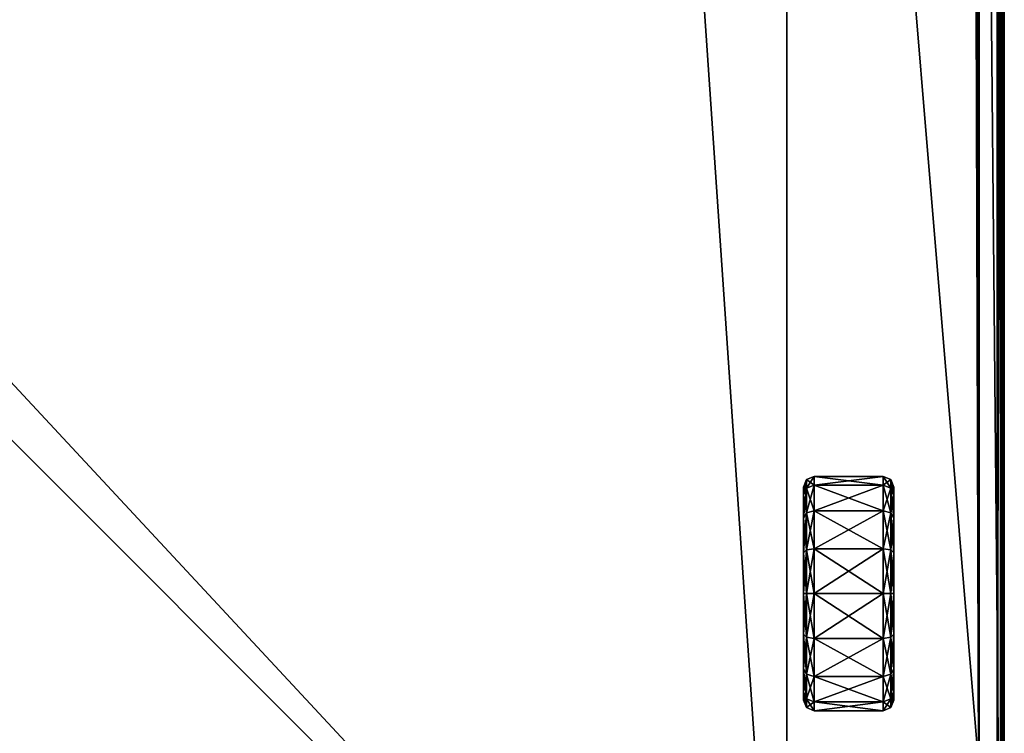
# Model space of a CAD drawing. Header units: centimetres. Extents: x -30.2 to 30.2, y -8.4 to 52.9.
# Tile 255 of 256: x 9.5 to 30.2, y 7.3 to 22.3. Entities that reach past the tile are written whole.
import ezdxf

# ---------------------------------------------------------------- set-up
doc = ezdxf.new("R2010")
doc.units = ezdxf.units.CM
doc.layers.add('RC462304_Body', color=7, linetype='Continuous', true_color=0x06873a)

msp = doc.modelspace()

# ---------------------------------------------------------------- meshes
at = {"layer": 'RC462304_Body', "color": 213, "true_color": 0xc458e1}
mesh = msp.add_polyface(dxfattribs=at)
corners = [(-22.011, 48.797, 197.682), (-22.011, 48.346, 32.39), (22.098, 48.346, 32.39), (22.098, 48.797, 197.682), (26.186, 49.966, 24.197), (-26.138, 49.966, 24.197), (26.155, 51.851, 24.229), (26.176, 51.837, 24.224), (25.487, 49.966, 7.544), (-26.047, 49.966, 7.544), (-29.599, 2.002, -0.249), (25.575, 49.966, -0.249), (29.485, 49.966, -0.249), (29.634, 2.002, -0.249), (29.568, 49.949, -0.249), (29.617, 49.9, -0.249), (29.634, 49.817, -0.249), (-26.042, 49.966, -0.249), (25.595, -2.863, 32.428), (25.595, 48.346, 32.39), (-25.508, 48.346, 32.39), (-7.966, -2.863, 197.682), (25.595, 48.797, 197.682), (25.595, -2.863, 197.682), (29.617, 49.9, 7.544), (29.617, 49.9, 24.197), (29.634, 49.817, 24.197), (29.634, 49.817, 7.544), (29.568, 49.949, 7.544), (29.568, 49.949, 24.197), (29.485, 49.966, 7.544), (29.485, 49.966, 24.197), (29.986, 51.753, 24.233), (26.187, 51.838, 24.225), (30.011, 1.958, 209.273), (30.011, 49.93, 209.273), (26.019, 49.93, 209.273), (30.011, 51.693, 209.273), (26.174, 51.736, 209.273), (26.122, 51.726, 209.273), (26.09, 51.695, 209.273), (26.078, 51.644, 209.273), (25.988, 51.737, 209.273), (-26.034, 51.644, 209.273), (26.039, 51.727, 209.273), (26.069, 51.696, 209.273), (-26.034, 49.93, 209.273), (-7.966, 1.958, 209.273)]
mesh.append_faces([[corners[k] for k in face] for face in [(34, 35, 36), (45, 41, 40)]], dxfattribs={"color": 213})
mesh.append_faces([[corners[k] for k in face] for face in [(4, 6, 7), (13, 15, 16), (33, 4, 7)]], dxfattribs={"vtx0": -1, "color": 213})
mesh.append_faces([[corners[k] for k in face] for face in [(42, 43, 36)]], dxfattribs={"vtx0": -1, "vtx1": -1, "vtx2": -1, "color": 213})
mesh.append_faces([[corners[k] for k in face] for face in [(10, 11, 12), (13, 12, 14), (13, 14, 15), (18, 2, 1), (18, 1, 20), (21, 0, 3), (21, 3, 22), (37, 39, 40), (37, 40, 41)]], dxfattribs={"vtx0": -1, "vtx2": -1, "color": 213})
mesh.append_faces([[corners[k] for k in face] for face in [(36, 35, 41), (41, 45, 36)]], dxfattribs={"vtx1": -1, "color": 213})
mesh.append_faces([[corners[k] for k in face] for face in [(4, 5, 6), (13, 10, 12), (33, 32, 4), (35, 37, 41), (44, 42, 36), (45, 44, 36)]], dxfattribs={"vtx1": -1, "vtx2": -1, "color": 213})
mesh.append_faces([[corners[k] for k in face] for face in [(0, 1, 2), (2, 3, 0), (4, 8, 9), (8, 11, 17), (18, 19, 2), (23, 22, 19), (24, 25, 26), (26, 27, 24), (15, 24, 27), (28, 29, 25), (25, 24, 28), (30, 31, 29), (29, 28, 30), (14, 28, 24), (24, 15, 14), (12, 30, 28), (28, 14, 12), (19, 22, 3), (3, 2, 19), (32, 31, 4), (4, 31, 30), (30, 8, 4), (30, 12, 11), (11, 8, 30), (37, 38, 39), (36, 46, 47), (44, 45, 40)]], dxfattribs={"vtx2": -1, "color": 213})
mesh = msp.add_polyface(dxfattribs=at)
corners = [(30.16, 51.693, 201.18), (30.16, 49.93, 201.18), (30.16, 49.93, 24.328), (30.16, 51.693, 24.328), (30.083, 2.011, 24.23), (29.634, 2.322, 24.197), (29.634, 49.817, 24.197), (30.069, 49.911, 24.229), (29.634, 2.002, 7.544), (29.634, 49.817, 7.544), (29.634, 49.817, -0.249), (30.16, 49.93, 209.124), (30.16, 1.958, 209.124), (30.011, 51.693, 209.273), (30.094, 51.693, 209.256), (30.084, 51.739, 209.256), (30.011, 49.93, 209.273), (30.094, 49.93, 209.256), (29.617, 49.9, 24.197), (30.118, 51.686, 24.233), (30.135, 51.604, 24.233), (29.617, 49.9, -0.249), (30.143, 51.693, 209.207), (30.128, 51.767, 209.207), (30.16, 51.693, 209.124), (30.143, 49.93, 209.207), (29.568, 49.949, 24.197), (30.068, 51.736, 24.233), (29.485, 49.966, 24.197), (29.986, 51.753, 24.233), (30.16, 1.958, 201.18), (30.011, 1.958, 209.273), (30.094, 1.958, 209.256), (30.143, 1.958, 209.207), (30.15, 49.928, 24.276), (30.16, 1.958, 24.328), (30.151, 1.964, 24.276), (30.148, 51.654, 24.245), (30.132, 51.736, 24.245), (30.157, 51.683, 24.276), (30.119, 49.922, 24.243), (30.126, 1.982, 24.243), (30.14, 51.766, 24.276)]
mesh.append_faces([[corners[k] for k in face] for face in [(13, 14, 15), (6, 20, 7)]], dxfattribs={"color": 213})
mesh.append_faces([[corners[k] for k in face] for face in [(0, 1, 2), (2, 3, 0), (4, 5, 6), (6, 7, 4), (6, 5, 8), (8, 9, 6), (10, 9, 8), (1, 11, 12), (16, 17, 14), (14, 13, 16), (18, 19, 20), (20, 6, 18), (9, 10, 21), (15, 14, 22), (23, 22, 24), (17, 25, 22), (22, 14, 17), (25, 11, 24), (24, 22, 25), (26, 27, 19), (19, 18, 26), (28, 29, 27), (27, 26, 28), (2, 1, 30), (0, 24, 11), (11, 1, 0), (31, 32, 17), (17, 16, 31), (32, 33, 25), (25, 17, 32), (33, 12, 11), (11, 25, 33), (34, 2, 35), (35, 36, 34), (37, 20, 19), (19, 38, 37), (39, 3, 2), (2, 34, 39), (40, 34, 36), (36, 41, 40), (7, 40, 41), (41, 4, 7), (39, 37, 38), (3, 39, 42), (37, 39, 34), (34, 40, 37), (20, 37, 40), (40, 7, 20)]], dxfattribs={"vtx2": -1, "color": 213})
mesh = msp.add_polyface(dxfattribs=at)
corners = [(-29.599, -2.537, 7.544), (-29.599, 2.002, 7.544), (29.634, 2.002, 7.544), (-29.599, 2.322, 24.197), (-29.599, 49.817, 24.197), (-29.599, 49.817, 7.544), (-29.582, 49.9, -0.249), (-29.533, 49.949, -0.249), (-29.45, 49.966, -0.249), (-29.599, 49.817, -0.249), (-29.599, 2.002, -0.249), (-26.042, 49.966, -0.249), (25.575, 49.966, -0.249), (-7.966, 1.958, 209.273), (-26.034, 49.93, 209.273), (-30.012, 49.93, 209.273), (-30.012, 1.958, 209.273), (-30.16, 1.958, 201.18), (-30.16, 49.93, 201.18), (-30.16, 49.93, 24.328), (-30.16, 1.958, 24.328), (-30.082, 2.008, 24.23), (-29.599, -2.537, 24.197), (-25.508, -2.863, 32.428), (-25.508, 48.346, 32.39), (-25.508, 48.797, 197.682), (-25.508, -2.863, 197.682), (-7.966, -2.863, 197.682), (-22.011, 48.797, 197.682), (-29.533, 49.949, 7.544), (-29.533, 49.949, 24.197), (-29.45, 49.966, 24.197), (-30.094, 49.93, 209.256), (-30.094, 1.958, 209.256), (-29.45, 49.966, 7.544), (-29.582, 49.9, 7.544), (-29.582, 49.9, 24.197), (-30.144, 49.93, 209.207), (-30.144, 1.958, 209.207), (-30.16, 49.93, 209.124), (-30.16, 1.958, 209.124), (-22.011, 48.346, 32.39), (-30.069, 49.912, 24.229), (-30.12, 49.922, 24.243), (-30.126, 1.98, 24.243), (-30.072, -2.686, 24.229), (-30.15, 49.928, 24.276), (-30.152, 1.964, 24.276)]
mesh.append_faces([[corners[k] for k in face] for face in [(26, 25, 27)]], dxfattribs={"color": 213})
mesh.append_faces([[corners[k] for k in face] for face in [(10, 8, 11), (10, 11, 12)]], dxfattribs={"vtx0": -1, "vtx2": -1, "color": 213})
mesh.append_faces([[corners[k] for k in face] for face in [(9, 6, 8), (10, 9, 8)]], dxfattribs={"vtx1": -1, "vtx2": -1, "color": 213})
mesh.append_faces([[corners[k] for k in face] for face in [(0, 1, 2), (3, 4, 5), (5, 1, 3), (6, 7, 8), (13, 14, 15), (15, 16, 13), (17, 18, 19), (19, 20, 17), (21, 3, 22), (22, 3, 1), (5, 9, 10), (10, 1, 5), (2, 1, 10), (23, 24, 25), (25, 26, 23), (27, 25, 28), (29, 30, 31), (15, 32, 33), (33, 16, 15), (7, 29, 34), (35, 36, 30), (30, 29, 35), (5, 4, 36), (36, 35, 5), (32, 37, 38), (38, 33, 32), (37, 39, 40), (40, 38, 37), (6, 35, 29), (29, 7, 6), (9, 5, 35), (35, 6, 9), (25, 24, 41), (41, 28, 25), (17, 40, 39), (39, 18, 17), (4, 3, 21), (21, 42, 4), (43, 42, 21), (21, 44, 43), (44, 21, 45), (46, 43, 44), (44, 47, 46), (19, 46, 47), (47, 20, 19)]], dxfattribs={"vtx2": -1, "color": 213})
mesh = msp.add_polyface(dxfattribs=at)
corners = [(29.634, 2.002, 7.544), (29.634, -2.194, 7.544), (-29.599, -2.537, 7.544), (-7.966, -2.714, 209.273), (30.011, -2.714, 209.273), (30.011, 1.958, 209.273), (-7.966, 1.958, 209.273), (30.083, 2.011, 24.23), (30.094, -2.649, 24.231), (29.634, -2.194, 24.197), (29.634, 2.322, 24.197), (-29.599, -2.537, 24.197), (29.965, -2.782, 24.231), (-29.599, 2.002, -0.249), (29.634, 2.002, -0.249), (29.634, 49.817, -0.249), (30.011, -2.863, 209.124), (-7.966, -2.863, 209.124), (-7.966, -2.863, 201.18), (30.011, -2.863, 201.18), (-9.612, -2.863, 202.111), (-25.508, -2.863, 32.428), (-30.012, -2.863, 24.328), (30.011, -2.863, 24.328), (25.595, -2.863, 32.428), (-7.966, -2.863, 197.682), (25.595, -2.863, 197.682), (-25.508, 48.346, 32.39), (25.595, 48.797, 197.682), (25.595, 48.346, 32.39), (30.094, -2.714, 209.256), (30.011, -2.846, 209.207), (30.094, -2.846, 209.124), (30.011, -2.797, 209.256), (30.094, -2.832, 209.197), (30.094, -2.788, 209.242), (30.094, -2.846, 201.18), (-7.966, -2.797, 209.256), (-7.966, -2.846, 209.207), (30.083, -2.726, 24.231), (30.04, -2.771, 24.231), (26.019, 49.93, 209.273), (29.981, -2.809, 24.263), (-29.963, -2.825, 24.262), (30.088, -2.838, 24.276), (30.094, -2.846, 24.328), (29.996, -2.836, 24.296), (-29.987, -2.844, 24.295), (30.07, -2.813, 24.244)]
mesh.append_faces([[corners[k] for k in face] for face in [(9, 8, 39), (9, 39, 40), (9, 40, 12)]], dxfattribs={"color": 213})
mesh.append_faces([[corners[k] for k in face] for face in [(25, 28, 26)]], dxfattribs={"vtx0": -1, "color": 213})
mesh.append_faces([[corners[k] for k in face] for face in [(21, 24, 27)]], dxfattribs={"vtx1": -1, "color": 213})
mesh.append_faces([[corners[k] for k in face] for face in [(0, 1, 2), (3, 4, 5), (5, 6, 3), (7, 8, 9), (9, 10, 7), (11, 9, 12), (10, 9, 1), (1, 0, 10), (2, 1, 9), (13, 14, 0), (0, 14, 15), (16, 17, 18), (18, 19, 16), (20, 18, 17), (21, 22, 23), (23, 24, 21), (18, 25, 26), (26, 19, 18), (19, 26, 24), (24, 23, 19), (29, 24, 26), (5, 4, 30), (31, 16, 32), (33, 31, 34), (4, 33, 35), (36, 19, 23), (32, 16, 19), (33, 4, 3), (3, 37, 33), (31, 33, 37), (37, 38, 31), (16, 31, 38), (38, 17, 16), (6, 5, 41), (12, 42, 43), (44, 45, 23), (23, 46, 44), (42, 46, 47), (46, 23, 22), (48, 44, 46), (46, 42, 48), (40, 48, 42), (42, 12, 40), (48, 40, 39)]], dxfattribs={"vtx2": -1, "color": 213})
mesh = msp.add_polyface(dxfattribs=at)
corners = [(30.16, -2.714, 24.328), (30.16, 1.958, 24.328), (30.16, 1.958, 201.18), (30.16, -2.714, 201.18), (30.16, 1.958, 209.124), (30.16, 49.93, 201.18), (30.16, -2.714, 209.124), (30.143, -2.714, 209.207), (30.143, -2.76, 209.197), (30.094, -2.714, 209.256), (30.094, 1.958, 209.256), (30.011, 1.958, 209.273), (30.143, -2.788, 209.17), (30.143, -2.797, 209.124), (30.094, -2.832, 209.197), (30.094, -2.846, 209.124), (30.011, -2.846, 209.207), (30.094, -2.788, 209.242), (30.011, -2.797, 209.256), (30.011, -2.714, 209.273), (30.143, 1.958, 209.207), (30.011, -2.863, 24.328), (30.094, -2.846, 24.328), (30.094, -2.846, 201.18), (30.011, -2.863, 201.18), (30.143, -2.797, 201.18), (30.143, -2.797, 24.328), (30.16, 49.93, 24.328), (30.13, -2.685, 24.243), (30.094, -2.649, 24.231), (30.083, 2.011, 24.23), (30.126, 1.982, 24.243), (30.136, -2.789, 24.276), (30.088, -2.838, 24.276), (30.152, -2.707, 24.276), (30.151, 1.964, 24.276), (30.116, -2.765, 24.244), (30.07, -2.813, 24.244), (30.083, -2.726, 24.231)]
mesh.append_faces([[corners[k] for k in face] for face in [(6, 7, 8), (6, 12, 13), (6, 8, 12)]], dxfattribs={"color": 213})
mesh.append_faces([[corners[k] for k in face] for face in [(0, 1, 2), (2, 3, 0), (4, 2, 5), (6, 3, 2), (2, 4, 6), (9, 10, 11), (14, 15, 13), (13, 12, 14), (15, 14, 16), (17, 14, 12), (12, 8, 17), (14, 17, 18), (9, 17, 8), (8, 7, 9), (17, 9, 19), (7, 20, 10), (10, 9, 7), (6, 4, 20), (20, 7, 6), (21, 22, 23), (24, 23, 15), (25, 23, 22), (22, 26, 25), (3, 25, 26), (26, 0, 3), (13, 15, 23), (23, 25, 13), (6, 13, 25), (25, 3, 6), (2, 1, 27), (28, 29, 30), (30, 31, 28), (32, 26, 22), (22, 33, 32), (34, 0, 26), (26, 32, 34), (34, 28, 31), (31, 35, 34), (0, 34, 35), (35, 1, 0), (36, 32, 33), (33, 37, 36), (38, 36, 37), (28, 34, 32), (32, 36, 28), (29, 28, 36), (36, 38, 29)]], dxfattribs={"vtx2": -1, "color": 213})
at = {"layer": 'RC462304_Body', "color": 221, "true_color": 0xe5a6d7}
mesh = msp.add_polyface(dxfattribs=at)
corners = [(25.943, 10.21, 0.61), (25.943, 7.976, 0.61), (25.943, 8.146, 1.465), (25.943, 8.631, 2.19), (25.943, 9.355, 2.674), (25.943, 10.21, 2.844), (25.943, 11.065, 2.674), (25.943, 11.79, 2.19), (25.943, 12.274, 1.465), (25.943, 12.444, 0.61), (25.943, 12.274, -0.245), (25.943, 11.79, -0.97), (25.943, 11.065, -1.454), (25.943, 10.21, -1.624), (25.943, 9.355, -1.454), (25.943, 8.631, -0.97), (25.943, 8.146, -0.245), (26.008, 7.817, 0.61), (26.008, 8, 1.526), (26.008, 8.518, 2.302), (26.008, 9.295, 2.821), (26.008, 10.21, 3.003), (26.008, 11.126, 2.821), (26.008, 11.902, 2.302), (26.008, 12.421, 1.526), (26.008, 12.603, 0.61), (26.008, 12.421, -0.306), (26.008, 11.902, -1.082), (26.008, 11.126, -1.601), (26.008, 10.21, -1.783), (26.008, 9.295, -1.601), (26.008, 8.518, -1.082), (26.008, 8, -0.306), (26.167, 7.752, 0.61), (26.167, 7.939, 1.551), (26.167, 8.472, 2.349), (26.167, 9.269, 2.882), (26.167, 10.21, 3.069), (26.167, 11.151, 2.882), (26.167, 11.949, 2.349), (26.167, 12.482, 1.551), (26.167, 12.669, 0.61), (26.167, 12.482, -0.331), (26.167, 11.949, -1.129), (26.167, 11.151, -1.662), (26.167, 10.21, -1.849), (26.167, 9.269, -1.662), (26.167, 8.472, -1.129), (26.167, 7.939, -0.331), (27.618, 7.752, 0.61), (27.618, 7.939, 1.551), (27.618, 8.472, 2.349), (27.618, 9.269, 2.882), (27.618, 10.21, 3.069), (27.618, 11.151, 2.882), (27.618, 11.949, 2.349), (27.618, 12.482, 1.551), (27.618, 12.669, 0.61), (27.618, 12.482, -0.331), (27.618, 11.949, -1.129), (27.618, 11.151, -1.662), (27.618, 10.21, -1.849), (27.618, 9.269, -1.662), (27.618, 8.472, -1.129), (27.618, 7.939, -0.331), (27.777, 7.817, 0.61), (27.777, 8, 1.526), (27.777, 8.518, 2.302), (27.777, 9.295, 2.821), (27.777, 10.21, 3.003), (27.777, 11.126, 2.821), (27.777, 11.902, 2.302), (27.777, 12.421, 1.526), (27.777, 12.603, 0.61), (27.777, 12.421, -0.306), (27.777, 11.902, -1.082), (27.777, 11.126, -1.601), (27.777, 10.21, -1.783), (27.777, 9.295, -1.601), (27.777, 8.518, -1.082), (27.777, 8, -0.306), (27.843, 7.976, 0.61), (27.843, 8.146, 1.465), (27.843, 8.631, 2.19), (27.843, 9.355, 2.674), (27.843, 10.21, 2.844), (27.843, 11.065, 2.674), (27.843, 11.79, 2.19), (27.843, 12.274, 1.465), (27.843, 12.444, 0.61), (27.843, 12.274, -0.245), (27.843, 11.79, -0.97), (27.843, 11.065, -1.454), (27.843, 10.21, -1.624), (27.843, 9.355, -1.454), (27.843, 8.631, -0.97), (27.843, 8.146, -0.245), (27.843, 10.21, 0.61)]
mesh.append_faces([[corners[k] for k in face] for face in [(0, 1, 2), (0, 2, 3), (0, 3, 4), (0, 4, 5), (0, 5, 6), (0, 6, 7), (0, 7, 8), (0, 8, 9), (0, 9, 10), (0, 10, 11), (0, 11, 12), (0, 12, 13), (0, 13, 14), (0, 14, 15), (0, 15, 16), (0, 16, 1), (81, 97, 82), (82, 97, 83), (83, 97, 84), (84, 97, 85), (85, 97, 86), (86, 97, 87), (87, 97, 88), (88, 97, 89), (89, 97, 90), (90, 97, 91), (91, 97, 92), (92, 97, 93), (93, 97, 94), (94, 97, 95), (95, 97, 96), (96, 97, 81)]], dxfattribs={"color": 221})
mesh.append_faces([[corners[k] for k in face] for face in [(18, 2, 1), (1, 17, 18), (19, 3, 2), (2, 18, 19), (20, 4, 3), (3, 19, 20), (21, 5, 4), (4, 20, 21), (22, 6, 5), (5, 21, 22), (23, 7, 6), (6, 22, 23), (24, 8, 7), (7, 23, 24), (25, 9, 8), (8, 24, 25), (26, 10, 9), (9, 25, 26), (27, 11, 10), (10, 26, 27), (28, 12, 11), (11, 27, 28), (29, 13, 12), (12, 28, 29), (30, 14, 13), (13, 29, 30), (31, 15, 14), (14, 30, 31), (32, 16, 15), (15, 31, 32), (17, 1, 16), (16, 32, 17), (34, 18, 17), (17, 33, 34), (35, 19, 18), (18, 34, 35), (36, 20, 19), (19, 35, 36), (37, 21, 20), (20, 36, 37), (38, 22, 21), (21, 37, 38), (39, 23, 22), (22, 38, 39), (40, 24, 23), (23, 39, 40), (41, 25, 24), (24, 40, 41), (42, 26, 25), (25, 41, 42), (43, 27, 26), (26, 42, 43), (44, 28, 27), (27, 43, 44), (45, 29, 28), (28, 44, 45), (46, 30, 29), (29, 45, 46), (47, 31, 30), (30, 46, 47), (48, 32, 31), (31, 47, 48), (33, 17, 32), (32, 48, 33), (50, 34, 33), (33, 49, 50), (51, 35, 34), (34, 50, 51), (52, 36, 35), (35, 51, 52), (53, 37, 36), (36, 52, 53), (54, 38, 37), (37, 53, 54), (55, 39, 38), (38, 54, 55), (56, 40, 39), (39, 55, 56), (57, 41, 40), (40, 56, 57), (58, 42, 41), (41, 57, 58), (59, 43, 42), (42, 58, 59), (60, 44, 43), (43, 59, 60), (61, 45, 44), (44, 60, 61), (62, 46, 45), (45, 61, 62), (63, 47, 46), (46, 62, 63), (64, 48, 47), (47, 63, 64), (49, 33, 48), (48, 64, 49), (66, 50, 49), (49, 65, 66), (67, 51, 50), (50, 66, 67), (68, 52, 51), (51, 67, 68), (69, 53, 52), (52, 68, 69), (70, 54, 53), (53, 69, 70), (71, 55, 54), (54, 70, 71), (72, 56, 55), (55, 71, 72), (73, 57, 56), (56, 72, 73), (74, 58, 57), (57, 73, 74), (75, 59, 58), (58, 74, 75), (76, 60, 59), (59, 75, 76), (77, 61, 60), (60, 76, 77), (78, 62, 61), (61, 77, 78), (79, 63, 62), (62, 78, 79), (80, 64, 63), (63, 79, 80), (65, 49, 64), (64, 80, 65), (82, 66, 65), (65, 81, 82), (83, 67, 66), (66, 82, 83), (84, 68, 67), (67, 83, 84), (85, 69, 68), (68, 84, 85), (86, 70, 69), (69, 85, 86), (87, 71, 70), (70, 86, 87), (88, 72, 71), (71, 87, 88), (89, 73, 72), (72, 88, 89), (90, 74, 73), (73, 89, 90), (91, 75, 74), (74, 90, 91), (92, 76, 75), (75, 91, 92), (93, 77, 76), (76, 92, 93), (94, 78, 77), (77, 93, 94), (95, 79, 78), (78, 94, 95), (96, 80, 79), (79, 95, 96), (81, 65, 80), (80, 96, 81)]], dxfattribs={"vtx2": -1, "color": 221})

doc.saveas('drawing.dxf')
